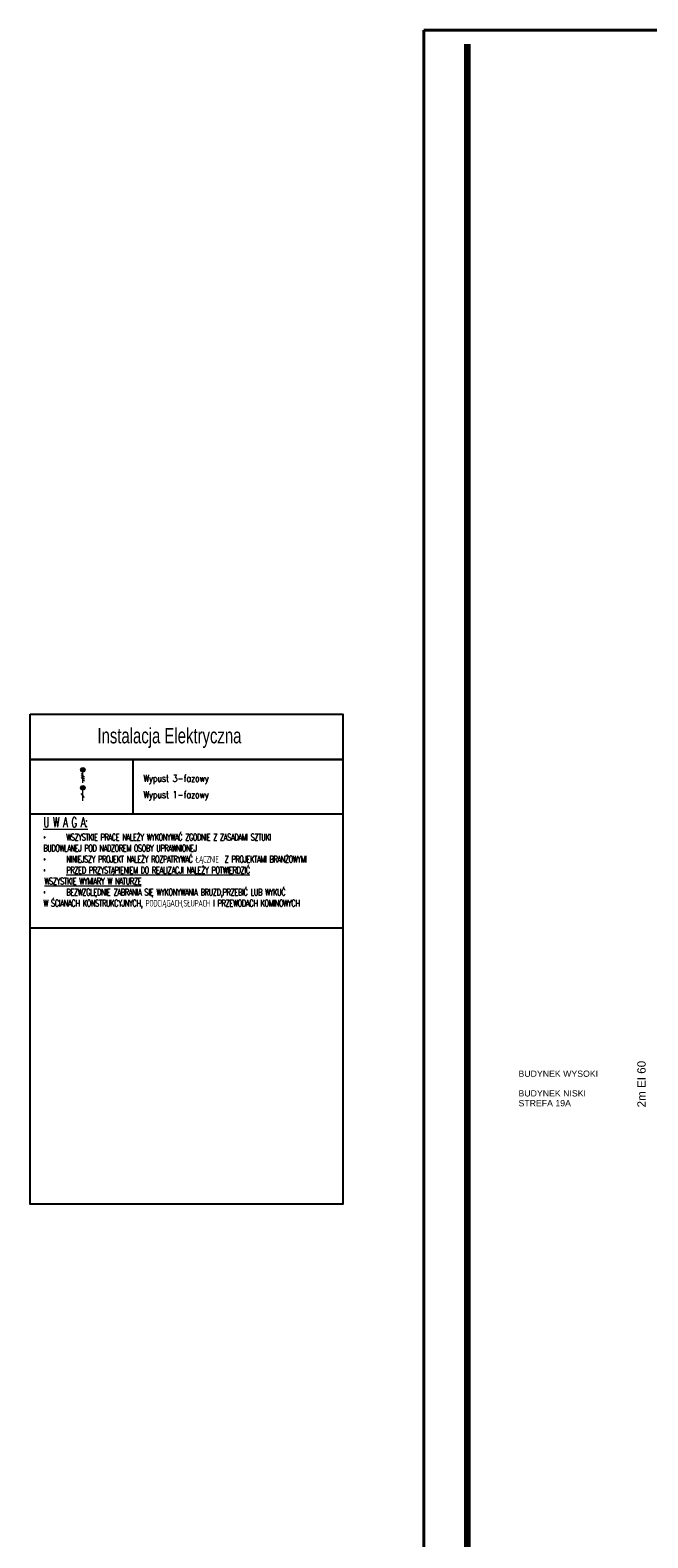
# Model space of a CAD drawing. Header units: millimetres. Extents: x 6612729504 to 6612744462, y 5733542327 to 5733549367.
# Tile 13 of 109: x 6612729504 to 6612731281, y 5733545027 to 5733549367. Entities that reach past the tile are written whole.
import ezdxf

# ---------------------------------------------------------------- set-up
doc = ezdxf.new("R2010")
doc.units = ezdxf.units.MM
doc.header["$MEASUREMENT"] = 0
doc.layers.add('--EMP PROJ tabelka opisy', color=252, linetype='Continuous', lineweight=15)
doc.layers.add('E gniazda podstawowe', color=150, linetype='Continuous', lineweight=18)
for name, color, linetype in [('1_ppoż PODZIAŁ STREF  opisy', 7, 'Continuous'), ('_ ARKUSZ _ 01 _ RAMKA', 7, 'Continuous'), ('A_ocieplenie', 7, 'Continuous')]:
    doc.layers.add(name, color=color, linetype=linetype)
doc.styles.add('BEA opis100', font='simplex.shx', dxfattribs={"width": 0.8, "height": 20})
doc.styles.add('GENERATED_STYLE_1', font='arial.ttf')
doc.styles.add('TYTUL', font='technic_.ttf', dxfattribs={"width": 0.85})
doc.styles.add('WYM', font='romans.shx', dxfattribs={"width": 0.65})

# ---------------------------------------------------------------- blocks, each defined once
blk = doc.blocks.new('wypust 3f')
h = blk.add_hatch(color=256)
edge = h.paths.add_edge_path()
edge.add_arc((0, 37.5), 6.48, 0, 360)
for p, q in [((4.4, 15.9), (-4.4, 26.8)), ((4.4, 10.1), (-4.4, 21)), ((4.4, 4.2), (-4.4, 15.2)), ((0, 0), (0, 31))]:
    blk.add_line(p, q)
blk.add_circle((0, 37.5), 6.48)
blk = doc.blocks.new('wypust 1f')
h = blk.add_hatch(color=256)
edge = h.paths.add_edge_path()
edge.add_arc((0, 37.5), 6.48, 0, 360)
for p, q in [((4.4, 10.1), (-4.4, 21)), ((0, 0), (0, 31))]:
    blk.add_line(p, q)
blk.add_circle((0, 37.5), 6.48)

msp = doc.modelspace()

# ---------------------------------------------------------------- linework, layer by layer
at = {"linetype": 'ByBlock'}
for p, q in [((6612729503.829318, 5733547267.932577), (6612730403.83348, 5733547267.932577)), ((6612729503.829318, 5733547267.932577), (6612730403.590438, 5733547267.932577)), ((6612729504.07236, 5733547267.932577), (6612730403.9145, 5733547267.932577)), ((6612729799.194042, 5733547267.932577), (6612729799.194042, 5733547111.300067)), ((6612729504.072363, 5733547111.300067), (6612730403.914502, 5733547111.300067)), ((6612729503.667274, 5733546782.827258), (6612730403.752458, 5733546782.827258)), ((6612729503.667274, 5733546782.827258), (6612730403.752458, 5733546782.827258)), ((6612729503.667274, 5733546782.827258), (6612730403.752458, 5733546782.827258)), ((6612729503.667274, 5733546782.827258), (6612730403.752458, 5733546782.827258))]:
    msp.add_line(p, q, dxfattribs=at)
for points in [[(6612729503.829318, 5733547398.367889), (6612730403.83348, 5733547398.367889), (6612730403.590438, 5733547267.932577), (6612729503.829318, 5733547267.932577)], [(6612729503.829318, 5733547398.367889), (6612730403.83348, 5733547398.367889), (6612730403.83348, 5733545987.20799), (6612729503.829318, 5733545987.20799)]]:
    msp.add_lwpolyline(points, close=True)
at = {"layer": '_ ARKUSZ _ 01 _ RAMKA', "color": 7, "lineweight": 40}
msp.add_lwpolyline([(6612730636.884463, 5733549367.448231), (6612730636.884463, 5733542327.448219), (6612744461.930632, 5733542327.448219), (6612744461.930632, 5733549367.448231)], close=True, dxfattribs=at)
at = {"layer": 'A_ocieplenie', "color": 252, "lineweight": 200}
msp.add_line((6612730761.600903, 5733549326.80475), (6612730761.600903, 5733543457.131468), dxfattribs=at)

# ---------------------------------------------------------------- block references
at = {"layer": 'E gniazda podstawowe'}
for name, p in [('wypust 3f', (6612729655.179209, 5733547200.561366)), ('wypust 1f', (6612729655.179209, 5733547148.588734))]:
    msp.add_blockref(name, p, dxfattribs=at)

# ---------------------------------------------------------------- texts
at = {"layer": '--EMP PROJ tabelka opisy', "color": 7, "attachment_point": 1}
for s, insert, char_height, width, style in [('Instalacja Elektryczna', (6612729697.186563, 5733547358.121905), 44, 800.74274357, 'TYTUL'), ('{\\H1.5152x;\\T0.9;\\LU W A G A:\\H0.726x;\\P\\pi-3.2999,l3.2999,t66;\\A1;\\fSymbol|b0|i0|c2|p18;\\H0.90909x;\\W0.7;\\l·^I\\Fsimplex|c238;WSZYSTKIE PRACE NALEŻY WYKONYWAĆ ZGODNIE Z ZASADAMI SZTUKI \\P\\pi0,l0,tz;BUDOWLANEJ POD NADZOREM OSOBY UPRAWNIONEJ\\P\\pi-3.2999,l3.2999,t66;\\fSymbol|b0|i0|c2|p18;·^I\\Fsimplex|c238;NINIEJSZY PROJEKT NALEŻY ROZPATRYWAĆ ŁĄCZNIE  Z PROJEKTAMI BRANŻOWYMI\\P\\fSymbol|b0|i0|c2|p18;\\W0.75;·^I\\Fsimplex|c238;\\LPRZED PRZYSTĄPIENIEM DO REALIZACJI NALEŻY POTWIERDZIĆ\\P\\pi3.2999,l0,tz;WSZYSTKIE WYMIARY W NATURZE\\l\\P\\pi-3.2999,l3.2999,t66;\\fSymbol|b0|i0|c2|p18;·^I\\Fsimplex|c238;BEZWZGLĘDNIE ZABRANIA SIĘ WYKONYWANIA BRUZD,PRZEBIĆ LUB WYKUĆ\\P\\pi0,l0,tz;W ŚCIANACH KONSTRUKCYJNYCH, PODCIĄGACH,SŁUPACH I PRZEWODACH KOMINOWYCH}', (6612729541.385909, 5733547101.282599), 19, 1184.42640031, 'WYM')]:
    msp.add_mtext(s, dxfattribs=dict(at, insert=insert, char_height=char_height, width=width, style=style))
at = {"layer": '--EMP PROJ tabelka opisy', "char_height": 20, "width": 728.85196304, "attachment_point": 1, "style": 'BEA opis100'}
for s, insert in [('{\\C7;Wypust 3-fazowy}', (6612729829.34176, 5733547223.098328)), ('{\\C7;Wypust 1-fazowy}', (6612729829.34176, 5733547176.520506))]:
    msp.add_mtext(s, dxfattribs=dict(at, insert=insert))
at = {"layer": '1_ppoż PODZIAŁ STREF  opisy', "color": 252, "lineweight": 18, "insert": (6612731275.112278, 5733546265.894143), "char_height": 23.999400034, "attachment_point": 7, "rotation": 90, "style": 'GENERATED_STYLE_1'}
msp.add_mtext('\\A1;{\\pql;\\fArial|b0|i0|c238|p38;2m \\fArial|b0|i0|c238|p38;EI \\fArial|b0|i0|c238|p38;6\\fArial|b0|i0|c238|p38;0}', dxfattribs=at)
at = {"layer": '1_ppoż PODZIAŁ STREF  opisy', "color": 252, "lineweight": 40, "char_height": 18.00000003, "attachment_point": 7, "style": 'GENERATED_STYLE_1'}
for s, insert in [('\\A1;{\\pql;\\fArial|b0|i0|c238|p38;BUDYNEK WYSOKI}', (6612730908.804701, 5733546353.786734)), ('\\A1;{\\pql;\\fArial|b0|i0|c238|p38;BUDYNEK NISKI}', (6612730908.804701, 5733546297.215305)), ('\\A1;{\\pql;\\fArial|b0|i0|c238|p38;STREFA 19A}', (6612730908.804701, 5733546268.929591))]:
    msp.add_mtext(s, dxfattribs=dict(at, insert=insert))

doc.saveas('drawing.dxf')
